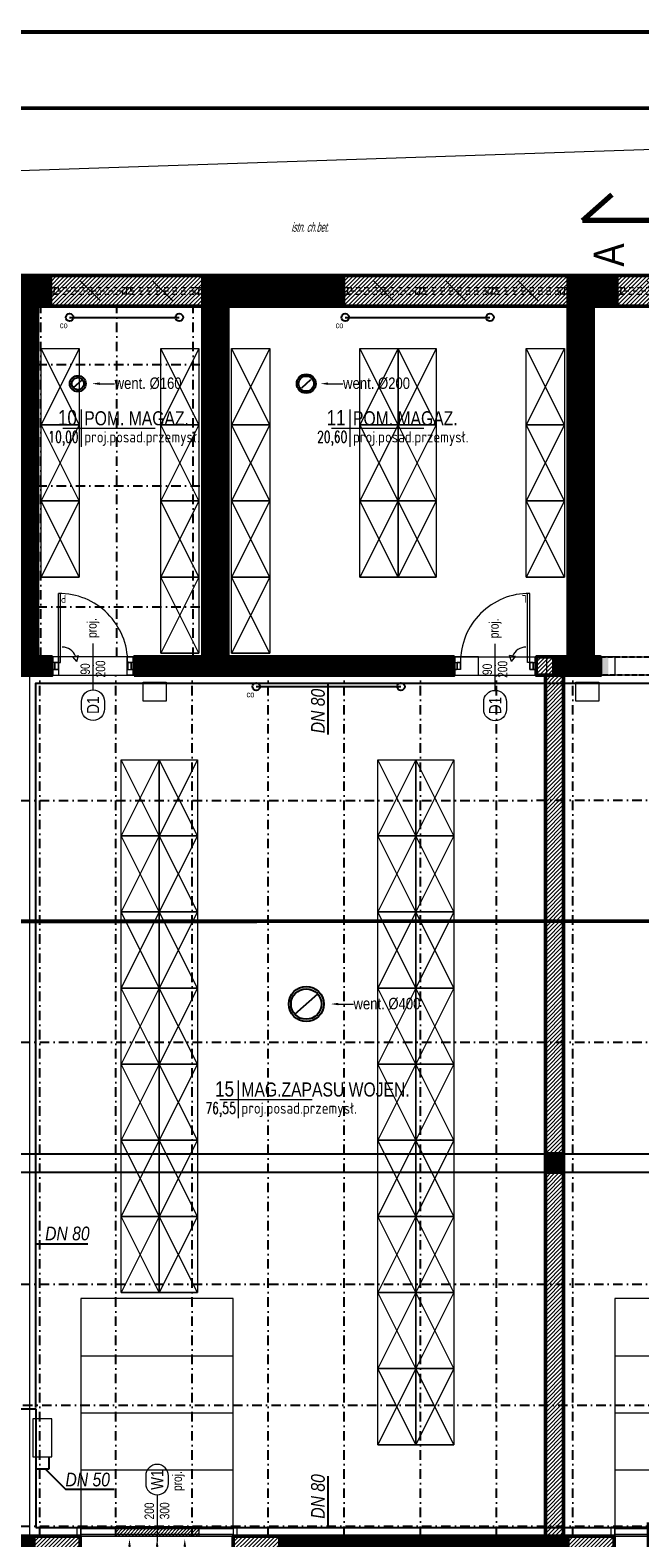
# Model space of a CAD drawing. Header units: centimetres. Extents: x -2715 to 104803, y -1446 to 32152.
# Tile 19 of 31: x 87423 to 88224, y -451 to 1529. Entities that reach past the tile are written whole.
import ezdxf
from ezdxf import colors
from ezdxf.entities.mleader import LeaderData, LeaderLine
from ezdxf.enums import TextEntityAlignment as Align
from ezdxf.lldxf.tags import DXFTag
from ezdxf.math import Vec2, Vec3

# ---------------------------------------------------------------- set-up
doc = ezdxf.new("R2010")
doc.units = ezdxf.units.CM
doc.header["$MEASUREMENT"] = 0
for name, pattern in [('ACAD_ISO04W100', [30, 24, -3, 0, -3]), ('DASHDOT2', [0.5, 0.25, -0.125, 0, -0.125]), ('HIDDEN', [9.525, 6.35, -3.175]), ('HIDDENX2', [19.05, 12.7, -6.35]), ('Przerywana', [0.222222, 0.111111, -0.111111])]:
    doc.linetypes.add(name, pattern=pattern)
for name, color, linetype, lineweight in [('0_TXT', 252, 'Continuous', 15), ('0_TXT niewidoczne', 252, 'Continuous', 15), ('1_ doors proj.', 252, 'Continuous', 15), ('1_ hatch', 252, 'Continuous', 9), ('1_ hatch proj.', 252, 'Continuous', 9), ('1_ projection', 252, 'HIDDENX2', 5), ('1_ przerywana  S_CONSTRUCTION', 252, 'DASHDOT2', 25), ('1_ view 1', 252, 'Continuous', 15), ('1_ view 3', 252, 'Continuous', 9), ('1_ wall STRUCT', 252, 'Continuous', 50), ('1_ wall STRUCT proj.', 252, 'Continuous', 50), ('1_ wall STRUCT-DIV rozbiorka', 252, 'Continuous', 9), ('2_ doors description proj.', 252, 'Continuous', 15), ('2_ equipment proj._skrzynie', 252, 'Continuous', 9), ('3_ PPOŻ  opisy', 252, 'Continuous', 18), ('przekroj projektowany', 252, 'ACAD_ISO04W100', 70)]:
    doc.layers.add(name, color=color, linetype=linetype, lineweight=lineweight)
doc.layers.add('1_ area', color=252, linetype='Continuous', lineweight=9, plot=False)
for name, color, linetype in [('4_INST._co', 252, 'Continuous'), ('DIM', 252, 'Continuous'), ('IS_Zimna_woda', 160, 'SOLID')]:
    doc.layers.add(name, color=color, linetype=linetype)
doc.layers.add('IS_Opisy_działek_Wodociag', color=7, linetype='SOLID', true_color=0x000000)
doc.styles.add('ARIAL', font='arial.ttf', dxfattribs={"width": 0.8})
doc.styles.add('BIKTS', font='bikromsw.shx', dxfattribs={"width": 0.85})
doc.styles.add('H_POM', font='ARIALN.TTF', dxfattribs={"width": 0.7, "height": 18})
doc.styles.add('opis100', font='ARIALN.TTF', dxfattribs={"height": 18})
doc.styles.get("Standard").update_dxf_attribs({"font": 'ARIALN.TTF'})
doc.styles.add('TXT_D', font='arial.ttf')
doc.styles.add('TXT_M', font='romans.shx', dxfattribs={"width": 0.75, "oblique": 15})
doc.styles.add('TXT_S', font='romand.shx')
tags = doc.linetypes.add('Dash', pattern=[15, 10, -5]).pattern_tags.tags
tags[6:7] = [DXFTag(74, 4), DXFTag(75, 0), DXFTag(340, '0'), DXFTag(46, 0.0), DXFTag(50, 0.0), DXFTag(44, 0.0), DXFTag(45, 0.0)]
tags[4:5] = [DXFTag(74, 4), DXFTag(75, 0), DXFTag(340, '0'), DXFTag(46, 0.0), DXFTag(50, 0.0), DXFTag(44, 0.0), DXFTag(45, 0.0)]
doc.linetypes.add('Rozbiö˘ka', pattern='A,7,[121,msgB.shx,S=1,R=0,X=0.5,Y=-1.826635],7', length=14)
tags = doc.linetypes.add('SOLID', pattern=[10, 10, 0]).pattern_tags.tags
tags[6:7] = [DXFTag(74, 4), DXFTag(75, 0), DXFTag(340, '0'), DXFTag(46, 0.0), DXFTag(50, 0.0), DXFTag(44, 0.0), DXFTag(45, 0.0)]
tags[4:5] = [DXFTag(74, 4), DXFTag(75, 0), DXFTag(340, '0'), DXFTag(46, 0.0), DXFTag(50, 0.0), DXFTag(44, 0.0), DXFTag(45, 0.0)]
doc.linetypes.add('TRACKS', pattern='A,0.15,[130,IS_LineDef.shx,S=0.25,R=0,X=0,Y=0],0.15', length=0.3)

# ---------------------------------------------------------------- blocks, each defined once
blk = doc.blocks.new('vfdgfhbgfh')
at = {"linetype": 'TRACKS', "ltscale": 10}
blk.add_lwpolyline([(0, 0), (144.1, 0)], dxfattribs=at)
for centre in [(0, 0), (144.1, 0)]:
    blk.add_circle(centre, 5)
at = {"style": 'BIKTS', "width": 0.8}
blk.add_attdef('W', text='', height=8, rotation=0, dxfattribs=at).set_placement((-7.6, -6.1), align=Align.TOP_CENTER)
blk = doc.blocks.new('fdgdfhfbgfh')
at = {"linetype": 'TRACKS', "ltscale": 10}
blk.add_lwpolyline([(0, 0), (190, 0)], dxfattribs=at)
for centre in [(0, 0), (190, 0)]:
    blk.add_circle(centre, 5)
at = {"style": 'BIKTS', "width": 0.8}
blk.add_attdef('W', text='', height=8, rotation=0, dxfattribs=at).set_placement((-7.6, -6.1), align=Align.TOP_CENTER)
blk = doc.blocks.new('MET')
at = {"layer": '0_TXT niewidoczne'}
for p, q in [((0, -20), (0, 20)), ((-20, 0), (78.7, 0))]:
    blk.add_line(p, q, dxfattribs=at)
at = {"style": 'TXT_D', "width": 0.8, "flags": 4}
blk.add_attdef('NUMER', text='', height=15, dxfattribs=at).set_placement((-6.7, 3.8), align=Align.RIGHT)
blk.add_attdef('NAZWA', (4.1, 3.8), '', height=15, dxfattribs=at)
at = {"layer": '0_TXT niewidoczne', "style": 'TXT_M', "width": 0.8, "flags": 4}
blk.add_attdef('M2', text='', height=12, dxfattribs=at).set_placement((-6.1, -15.4), align=Align.RIGHT)
blk.add_attdef('POSADZKA', (4.1, -15.4), '', height=12, dxfattribs=at)
blk = doc.blocks.new('vcfnbvcnbvm')
at = {"linetype": 'Dash', "ltscale": 20}
for points in [[(-205, 6), (-5, 6), (-5, 306), (-205, 306), (-205, 6)], [(-205, 231), (-5, 231)], [(-205, 156), (-5, 156)], [(-205, 81), (-5, 81)]]:
    blk.add_lwpolyline(points, dxfattribs=at)
for points in [[(-210, 6), (-205, 6), (-205, -6), (-210, -6), (-210, 6)], [(-210, 6), (-205, 6), (-205, -6), (-210, -6), (-210, 6)], [(-205, 4), (-5, 4), (-5, -4), (-205, -4), (-205, 6)], [(0, 6), (-5, 6), (-5, -6), (0, -6), (0, 6)], [(0, 6), (-5, 6), (-5, -6), (0, -6), (0, 6)]]:
    blk.add_lwpolyline(points)
blk = doc.blocks.new('_OZN.DRZWI')
blk.add_line((0, 0), (61.1, 0))
blk.add_lwpolyline([(-15, 15, -1), (-15, -15), (-25, -15, -1), (-25, 15)], format="xyb", close=True)
at = {"style": 'BIKTS', "width": 0.8}
for p in [(-20, 0), (75.1, 0)]:
    blk.add_attdef('OZN', text='', height=8, rotation=0, dxfattribs=at).set_placement(p, align=Align.MIDDLE)
blk.add_attdef('WYSOK', text='', height=8, rotation=0, dxfattribs=at).set_placement((27.6, 12.7), align=Align.TOP_CENTER)
blk.add_attdef('SZEROK', text='', height=8, rotation=0, dxfattribs=at).set_placement((27.6, -12.4), align=Align.CENTER)
blk = doc.blocks.new('VFDGFDHGF')
for p, q in [((4, 4.5), (0.5, 4.5)), ((8.5, 4.5), (4, 4.5)), ((8.5, -4.5), (8.5, 4.5)), ((99.5, 4.5), (99.5, -4.5)), ((108, 4.5), (104.5, 4.5)), ((4, -4.5), (8.5, -4.5)), ((8.5, -4.5), (8.5, -95.5)), ((11.3, -4.5), (11.3, -95.4)), ((32.6, -5.8), (27.3, -12.4)), ((27.3, -12.4), (35, -13.9)), ((99.5, -4.5), (104, -4.5))]:
    blk.add_line(p, q)
for points in [[(0, -4.5), (0, 4.5), (4, 4.5), (4, -4.5)], [(4, -4.5), (4, 4.5), (8.5, 4.5), (8.5, -4.5)], [(99.5, -4.5), (99.5, 4.5), (104, 4.5), (104, -4.5)], [(104, -4.5), (104, 4.5), (108, 4.5), (108, -4.5)]]:
    blk.add_lwpolyline(points, close=True)
for points in [[(8.5, -4.5), (11.3, -4.5)], [(32.6, -5.8), (35, -13.9)], [(54, -1.4), (54, -0.4)]]:
    blk.add_lwpolyline(points)
for centre, radius, start, end in [((9.1, -5.1), 90.4, 269.6651, 0.3349), ((13.5, -5.8), 19.1, 270, 337.4994)]:
    blk.add_arc(centre, radius, start, end)
at = {"insert": (18.4, -83.2), "char_height": 10, "width": 6.203, "attachment_point": 3, "style": 'H_POM'}
blk.add_mtext('L', dxfattribs=at)
blk = doc.blocks.new('bgfhgfjhgj')
at = {"layer": '1_ wall STRUCT-DIV rozbiorka'}
for points in [[(-17.7, -17.7), (17.7, 17.7)], [(-17.7, 17.7), (17.7, -17.7)]]:
    blk.add_lwpolyline(points, dxfattribs=at)
blk = doc.blocks.new('gfdgfhgfh')
at = {"layer": '1_ wall STRUCT-DIV rozbiorka', "linetype": 'Przerywana', "ltscale": 50}
for points in [[(-100, 4.5), (-95, 4.5), (-95, -4.5), (-100, -4.5), (-100, 4.5)], [(-95, 4.5), (-5, 4.5)], [(-95, 4.5), (-90, 4.5), (-90, -4.5), (-95, -4.5), (-95, 4.5)], [(-5, 4.5), (0, 4.5), (0, -4.5), (-5, -4.5), (-5, 4.5)], [(0, 4.5), (5, 4.5), (5, -4.5), (0, -4.5), (0, 4.5)], [(5, 4.5), (95, 4.5)], [(5, 0), (90, 0)], [(90, 4.5), (95, 4.5), (95, -4.5), (90, -4.5), (90, 4.5)], [(95, 4.5), (100, 4.5), (100, -4.5), (95, -4.5), (95, 4.5)], [(-95, -4.5), (-5, -4.5)], [(-90, 0), (-5, 0)], [(5, -4.5), (95, -4.5)]]:
    blk.add_lwpolyline(points, dxfattribs=at)
at = {"layer": '1_ wall STRUCT-DIV rozbiorka', "color": 6, "xscale": 0.75, "yscale": 0.75, "zscale": 0.75}
for p in [(-47.5, 0), (47.5, 0)]:
    blk.add_blockref('bgfhgfjhgj', p, dxfattribs=at)
blk = doc.blocks.new('hgfjhgjhgkjhkljhl')
at = {"layer": '1_ wall STRUCT-DIV rozbiorka', "linetype": 'Przerywana', "ltscale": 50}
for points in [[(-295, 9), (-290, 9), (-290, 0), (-295, 0), (-295, 9)], [(-290, 9), (-105, 9)], [(-290, 9), (-285, 9), (-285, 0), (-290, 0), (-290, 9)], [(-285, 4.5), (-200, 4.5)], [(-200, 9), (-195, 9), (-195, 0), (-200, 0), (-200, 9)], [(-195, 9), (-190, 9), (-190, 0), (-195, 0), (-195, 9)], [(-190, 4.5), (-105, 4.5)], [(-105, 9), (-100, 9), (-100, 0), (-105, 0), (-105, 9)], [(-100, 9), (-95, 9), (-95, 0), (-100, 0), (-100, 9)], [(-95, 9), (-5, 9)], [(-95, 4.5), (-10, 4.5)], [(-10, 9), (-5, 9), (-5, 0), (-10, 0), (-10, 9)], [(-5, 9), (0, 9), (0, 0), (-5, 0), (-5, 9)], [(-290, 0), (-105, 0)], [(-95, 0), (-5, 0)]]:
    blk.add_lwpolyline(points, dxfattribs=at)
at = {"layer": '1_ wall STRUCT-DIV rozbiorka', "color": 6, "xscale": 0.75, "yscale": 0.75, "zscale": 0.75}
for p in [(-242.5, 4.5), (-147.5, 4.5), (-52.5, 4.5)]:
    blk.add_blockref('bgfhgfjhgj', p, dxfattribs=at)
blk = doc.blocks.new('vgfdbn vnbvmnvb')
for p, q in [((-104, 0), (-100.5, 0)), ((-95.5, 0), (-95.5, -9.1)), ((-4.5, -9.1), (-4.5, 0)), ((-4.5, 0), (0, 0)), ((0, 0), (3.5, 0)), ((-95.5, -9.1), (-100, -9.1)), ((-23.3, -16.9), (-31, -18.5)), ((-28.6, -10.4), (-23.3, -16.9)), ((-7.3, -9.1), (-7.3, -100)), ((0, -9.1), (-4.5, -9.1)), ((-4.5, -9.1), (-4.5, -100))]:
    blk.add_line(p, q)
for points in [[(-100, -9.1), (-100, 0), (-104, 0), (-104, -9.1)], [(-95.5, -9.1), (-95.5, 0), (-100, 0), (-100, -9.1)], [(0, -9.1), (0, 0), (-4.5, 0), (-4.5, -9.1)], [(4, -9.1), (4, 0), (0, 0), (0, -9.1)]]:
    blk.add_lwpolyline(points, close=True)
for points in [[(-50, -5.9), (-50, -4.9)], [(-28.6, -10.4), (-31, -18.5)], [(-4.5, -9.1), (-7.3, -9.1)]]:
    blk.add_lwpolyline(points)
for centre, radius, start, end in [((-5.1, -9.6), 90.4, 179.6651, 270.3349), ((-9.5, -10.4), 19.1, 202.5006, 270)]:
    blk.add_arc(centre, radius, start, end)
at = {"insert": (-14.4, -87.7), "char_height": 10, "width": 6.203, "attachment_point": 1, "style": 'H_POM'}
blk.add_mtext('P', dxfattribs=at)
blk = doc.blocks.new('fdgfhgfhfh')
at = {"layer": 'DIM'}
blk.add_circle((0, 0), 5, dxfattribs=at)
blk.add_circle((0, 0), 5, dxfattribs=at)
at = {"layer": 'przekroj projektowany', "ltscale": 5}
blk.add_line((0, 255.7), (0, -34), dxfattribs=at)
blk.add_lwpolyline([(32.2, 0), (-87.8, 0), (-49.4, -34.3)], dxfattribs=at)
at = {"layer": 'przekroj projektowany', "color": 7, "ltscale": 5, "insert": (-73.2, 29.9), "char_height": 40, "width": 94.44, "attachment_point": 1, "rotation": 90, "style": 'opis100'}
blk.add_mtext('A', dxfattribs=at)
blk = doc.blocks.new('cxvcbvc')
at = {"layer": 'przekroj projektowany', "ltscale": 5, "extrusion": (0, 0, -1)}
blk.add_lwpolyline([(-885.7, -32.2), (-885.7, 87.8), (-920, 49.4)], dxfattribs=at)
at = {"layer": '1_ area', "rotation": 270}
blk.add_blockref('fdgfhgfhfh', (-1080.5, 0), dxfattribs=at)
at = {"layer": 'przekroj projektowany', "color": 7, "ltscale": 5, "insert": (855.8, 73.2), "char_height": 40, "width": 94.44, "attachment_point": 3, "style": 'opis100'}
blk.add_mtext('A', dxfattribs=at)
blk = doc.blocks.new('RDFEWFGRDGBFH')
at = {"layer": '0_TXT', "color": 150, "linetype": 'ByBlock', "lineweight": -2}
blk.add_line((0, -10), (0, -19.6), dxfattribs=at)
blk.add_open_spline([(0, -19.6), (-1.2, -20.8), (-4.4, -23.7), (4.7, -26.4), (0.8, -31.3), (-0.9, -32.6), (-1.1, -32.7)], degree=3, knots=[0, 0, 0, 0, 4.027858, 10.239386, 15.868897, 16.708323, 16.708323, 16.708323, 16.708323], dxfattribs=at)
at = {"layer": '0_TXT', "color": 150}
blk.add_solid([(-1.7, -10), (0, 0), (1.7, -10)], dxfattribs=at)
blk = doc.blocks.new('NAWIEW')
at = {"layer": '1_ hatch proj.', "linetype": 'Dash', "ltscale": 5}
h = blk.add_hatch(dxfattribs=at)
h.set_pattern_fill('ANSI31', color=256, scale=25)
h.set_pattern_definition([(45, (-87022.5463, 436.0692), (-2.20970869, 2.20970869), [])])
h.paths.add_polyline_path([(-55.3, -13), (55.3, -13), (55.3, -1), (-55.3, -1)])
blk.add_lwpolyline([(-55.3, -13), (55.3, -13), (55.3, -1), (-55.3, -1)], close=True, dxfattribs=at)
at = {"layer": '0_TXT'}
for p in [(-36.3, -16.9), (0, -16.9)]:
    blk.add_blockref('RDFEWFGRDGBFH', p, dxfattribs=at)
at = {"layer": '0_TXT', "xscale": -1}
blk.add_blockref('RDFEWFGRDGBFH', (36.3, -16.9), dxfattribs=at)
blk = doc.blocks.new('vcvcbv')
blk.add_lwpolyline([(-100, 50), (0, 50), (0, 0), (-100, 0), (-100, 50)])
at = {"linetype": 'Dash', "ltscale": 10}
blk.add_lwpolyline([(-100, 0), (0, 50), (0, 0), (-100, 50), (-100, 0)], dxfattribs=at)
blk = doc.blocks.new('sdadsfsdfd')
at = {"layer": '2_ equipment proj._skrzynie', "rotation": 90}
for p in [(259, 640), (416, 640), (509, 640), (677.5, 640), (727.5, 640), (896, 640), (259, 540), (416, 540), (509, 540), (677.5, 540), (727.5, 540), (896, 540), (259, 440), (416, 440), (509, 440), (677.5, 440), (727.5, 440), (896, 440), (416, 340), (509, 340), (364, 100), (414, 100), (701, 100), (751, 100), (364, 0), (414, 0), (701, 0), (751, 0), (364, -100), (414, -100), (701, -100), (751, -100), (364, -200), (414, -200), (701, -200), (751, -200), (364, -300), (414, -300), (701, -300), (751, -300), (364, -400), (414, -400), (701, -400), (751, -400), (364, -500), (414, -500), (701, -500), (751, -500), (701, -600), (751, -600), (701, -700), (751, -700)]:
    blk.add_blockref('vcvcbv', p, dxfattribs=at)
blk = doc.blocks.new('hgfhgjgjj')
at = {"layer": '1_ przerywana  S_CONSTRUCTION', "color": 150, "linetype": 'Dash', "ltscale": 20}
blk.add_lwpolyline([(-15, -13.2), (15, 13.2)], dxfattribs=at)
for radius in [23, 20]:
    blk.add_circle((0, 0), radius, dxfattribs=at)
at = {"layer": '0_TXT', "color": 150}
ml = blk.add_multileader_mtext('Standard', dxfattribs=at)
ml.set_content('{\\fArial Narrow|b0|i0|c238|p34;\\H83.333333x;went. %%C400} ')
ml.set_leader_properties()
ml.build(insert=Vec2(0, 0))
ml.multileader.update_dxf_attribs({"dogleg_length": 0.36, "arrow_head_size": 10})
ctx = ml.context
ctx.base_point, ctx.char_height, ctx.arrow_head_size, ctx.landing_gap_size, ctx.plane_origin = Vec3(61.9, 0), 0.18, 10, 0.09, Vec3(32.3, 0)
notes = []
notes.append((ctx, [(0, (1, 1, 0), (61.5, 0), (1, 0), 0.36, [(0, [(32.3, 0)], 0, [])])]))
ctx.mtext.insert, ctx.mtext.flow_direction = Vec3(62, 8.1), 5
for ctx, leaders in notes:
    for number, flags, end, landing, length, lines in leaders:
        leader = LeaderData()
        leader.index, (leader.has_last_leader_line, leader.has_dogleg_vector, leader.attachment_direction) = number, flags
        leader.last_leader_point, leader.dogleg_vector, leader.dogleg_length = Vec3(end), Vec3(landing), length
        for number, points, colour, breaks in lines:
            line = LeaderLine()
            line.index, line.vertices, line.color, line.breaks = number, Vec3.list(points), colors.encode_raw_color(colour), breaks
            leader.lines.append(line)
        ctx.leaders.append(leader)
blk = doc.blocks.new('gfdhgfhgfhjgjh')
at = {"layer": '1_ przerywana  S_CONSTRUCTION', "color": 150, "linetype": 'Dash', "ltscale": 20}
blk.add_lwpolyline([(-6, -5.3), (6, 5.3)], dxfattribs=at)
at = {"layer": '1_ przerywana  S_CONSTRUCTION', "color": 150, "linetype": 'Dash', "ltscale": 10}
for radius in [12.5, 10]:
    blk.add_circle((0, 0), radius, dxfattribs=at)
at = {"layer": '0_TXT', "color": 150}
ml = blk.add_multileader_mtext('Standard', dxfattribs=at)
ml.set_content('{\\fArial Narrow|b0|i0|c238|p34;\\H83.333333x;went. %%C200}', color=150)
ml.set_leader_properties()
ml.build(insert=Vec2(0, 0))
ml.multileader.update_dxf_attribs({"dogleg_length": 0.36, "arrow_head_size": 10})
ctx = ml.context
ctx.base_point, ctx.char_height, ctx.arrow_head_size, ctx.landing_gap_size, ctx.plane_origin = Vec3(48.3, 0), 0.18, 10, 0.09, Vec3(18.7, 0)
notes = []
notes.append((ctx, [(0, (1, 1, 0), (47.9, 0), (1, 0), 0.36, [(0, [(18.7, 0)], 0, [])])]))
ctx.mtext.insert, ctx.mtext.flow_direction = Vec3(48.4, 8.1), 5
for ctx, leaders in notes:
    for number, flags, end, landing, length, lines in leaders:
        leader = LeaderData()
        leader.index, (leader.has_last_leader_line, leader.has_dogleg_vector, leader.attachment_direction) = number, flags
        leader.last_leader_point, leader.dogleg_vector, leader.dogleg_length = Vec3(end), Vec3(landing), length
        for number, points, colour, breaks in lines:
            line = LeaderLine()
            line.index, line.vertices, line.color, line.breaks = number, Vec3.list(points), colors.encode_raw_color(colour), breaks
            leader.lines.append(line)
        ctx.leaders.append(leader)
blk = doc.blocks.new('frgfdhgfhgf')
at = {"layer": '1_ przerywana  S_CONSTRUCTION', "color": 150, "linetype": 'Dash', "ltscale": 20}
blk.add_lwpolyline([(-6, -5.3), (6, 5.3)], dxfattribs=at)
at = {"layer": '1_ przerywana  S_CONSTRUCTION', "color": 150, "linetype": 'Dash', "ltscale": 10}
for radius in [10.5, 8]:
    blk.add_circle((0, 0), radius, dxfattribs=at)
at = {"layer": '0_TXT', "color": 150}
ml = blk.add_multileader_mtext('Standard', dxfattribs=at)
ml.set_content('{\\fArial Narrow|b0|i0|c238|p34;\\H83.333333x;went. %%C160}', color=150)
ml.set_leader_properties()
ml.build(insert=Vec2(0, 0))
ml.multileader.update_dxf_attribs({"dogleg_length": 0.36, "arrow_head_size": 10})
ctx = ml.context
ctx.base_point, ctx.char_height, ctx.arrow_head_size, ctx.landing_gap_size, ctx.plane_origin = Vec3(48.3, 0), 0.18, 10, 0.09, Vec3(18.7, 0)
notes = []
notes.append((ctx, [(0, (1, 1, 0), (47.9, 0), (1, 0), 0.36, [(0, [(18.7, 0)], 0, [])])]))
ctx.mtext.insert, ctx.mtext.flow_direction = Vec3(48.4, 8.1), 5
for ctx, leaders in notes:
    for number, flags, end, landing, length, lines in leaders:
        leader = LeaderData()
        leader.index, (leader.has_last_leader_line, leader.has_dogleg_vector, leader.attachment_direction) = number, flags
        leader.last_leader_point, leader.dogleg_vector, leader.dogleg_length = Vec3(end), Vec3(landing), length
        for number, points, colour, breaks in lines:
            line = LeaderLine()
            line.index, line.vertices, line.color, line.breaks = number, Vec3.list(points), colors.encode_raw_color(colour), breaks
            leader.lines.append(line)
        ctx.leaders.append(leader)

msp = doc.modelspace()

# ---------------------------------------------------------------- hatches: boundary and pattern name
h = msp.add_hatch(color=256)
h.dxf.hatch_style = 1
edge = h.paths.add_edge_path()
edge.add_line((88110.55, 681.93), (88110.55, 705.93))
edge.add_line((88110.55, 705.93), (88129.55, 705.93))
edge.add_line((88129.55, 705.93), (88129.55, 1206.93))
edge.add_line((88129.55, 1206.93), (88193.55, 1206.93))
edge.add_line((88193.55, 1206.93), (88193.55, 1166.93))
edge.add_line((88193.55, 1166.93), (88162.55, 1166.93))
edge.add_line((88162.55, 1166.93), (88162.55, 705.93))
edge.add_line((88162.55, 705.93), (88182.05, 705.93))
edge.add_line((88182.05, 705.93), (88182.05, 681.93))
edge.add_line((88182.05, 681.93), (88101.55, 681.93))
at = {"layer": '1_ hatch'}
h = msp.add_hatch(dxfattribs=at)
h.set_pattern_fill('ANSI31', color=256, scale=10)
h.paths.add_polyline_path([(87384.55, 681.93), (87384.55, 705.93), (87399.55, 705.93), (87399.55, 1166.93), (87293.55, 1166.93), (87293.55, 1206.93), (87449.55, 1206.93), (87449.55, 1166.93), (87432.55, 1166.93), (87432.55, 705.93), (87451.55, 705.93), (87451.55, 681.93)])
h = msp.add_hatch(dxfattribs=at)
h.set_pattern_fill('ANSI31', color=256, scale=10)
h.paths.add_polyline_path([(87559.55, 681.93), (87559.55, 705.93), (87649.55, 705.93), (87649.55, 1206.93), (87834.55, 1206.93), (87834.55, 1166.93), (87682.55, 1166.93), (87682.55, 705.93), (87979.55, 705.93), (87979.55, 681.93)])
h = msp.add_hatch(dxfattribs=at)
h.set_pattern_fill('ANSI31', color=256, scale=10)
h.paths.add_polyline_path([(88129.55, 705.93), (88110.55, 705.93), (88110.55, 681.93), (88172.05, 681.93), (88172.05, 705.93), (88162.55, 705.93), (88162.55, 1166.93), (88193.55, 1166.93), (88193.55, 1206.93), (88129.55, 1206.93), (88129.55, 1191.43), (88129.55, 1182.43)])
h = msp.add_hatch(dxfattribs=at)
h.set_pattern_fill('ANSI31', color=256, scale=10)
h.paths.add_polyline_path([(88099.55, 28.93), (88099.55, 52.93), (88123.55, 52.93), (88123.55, 28.93)])
h = msp.add_hatch(dxfattribs=at)
h.set_pattern_fill('ANSI31', color=256, scale=10)
h.paths.add_polyline_path([(87122.55, -489.07), (87122.55, -449.07), (87427.71, -449.07), (87427.71, -489.07)])
h = msp.add_hatch(dxfattribs=at)
h.set_pattern_fill('ANSI31', color=256, scale=10)
h.paths.add_polyline_path([(87750.71, -489.07), (87750.71, -449.07), (88128.88, -449.07), (88128.88, -489.07)])
at = {"layer": '1_ hatch proj.'}
h = msp.add_hatch(dxfattribs=at)
h.set_pattern_fill('ANSI31', color=256, scale=30)
h.set_pattern_definition([(45, (465, -2e-12), (-2.65165043, 2.65165043), [])])
h.paths.add_polyline_path([(87449.55, 1166.93), (87449.55, 1206.93), (87649.55, 1206.93), (87649.55, 1166.93)])
h = msp.add_hatch(dxfattribs=at)
h.set_pattern_fill('ANSI31', color=256, scale=30)
h.set_pattern_definition([(45, (945, -2e-12), (-2.65165043, 2.65165043), [])])
h.paths.add_polyline_path([(87834.55, 1166.93), (87834.55, 1206.93), (88129.55, 1206.93), (88129.55, 1166.93)])
h = msp.add_hatch(dxfattribs=at)
h.set_pattern_fill('ANSI31', color=256, scale=30)
h.set_pattern_definition([(45, (1304, -2e-12), (-2.65165043, 2.65165043), [])])
h.paths.add_polyline_path([(88193.55, 1166.93), (88193.55, 1206.93), (88488.55, 1206.93), (88488.55, 1166.93)])
h = msp.add_hatch(dxfattribs=at)
h.set_pattern_fill('ANSI31', color=256, scale=30)
h.set_pattern_definition([(45, (547, 567.454), (-2.65165043, 2.65165043), [])])
h.paths.add_polyline_path([(88110.55, 681.93), (88099.55, 681.93), (88087.55, 681.93), (88087.55, 705.93), (88110.55, 705.93)])
h = msp.add_hatch(dxfattribs=at)
h.set_pattern_fill('ANSI31', color=256, scale=30)
h.set_pattern_definition([(45, (547, -2e-12), (-2.65165043, 2.65165043), [])])
h.paths.add_polyline_path([(88099.55, 52.93), (88099.55, 681.93), (88123.55, 681.93), (88123.55, 52.93)])
h = msp.add_hatch(dxfattribs=at)
h.set_pattern_fill('ANSI31', color=256, scale=30)
h.set_pattern_definition([(45, (547, -653), (-2.65165043, 2.65165043), [])])
h.paths.add_polyline_path([(88099.55, -449.07), (88099.55, 28.93), (88123.55, 28.93), (88123.55, -449.07)])
h = msp.add_hatch(dxfattribs=at)
h.set_pattern_fill('ANSI31', color=256, scale=30)
h.set_pattern_definition([(45, (433.1667, -2e-12), (-2.65165043, 2.65165043), [])])
h.paths.add_polyline_path([(87488.71, -489.07), (87427.71, -489.07), (87427.71, -449.07), (87488.71, -449.07)])
h = msp.add_hatch(dxfattribs=at)
h.set_pattern_fill('ANSI31', color=256, scale=30)
h.set_pattern_definition([(45, (695.1667, 0), (-2.65165043, 2.65165043), [])])
h.paths.add_polyline_path([(87750.71, -489.07), (87689.71, -489.07), (87689.71, -449.07), (87750.71, -449.07)])
h = msp.add_hatch(dxfattribs=at)
h.set_pattern_fill('ANSI31', color=256, scale=30)
h.set_pattern_definition([(45, (1134.3333, -2e-12), (-2.65165043, 2.65165043), [])])
h.paths.add_polyline_path([(88189.88, -489.07), (88128.88, -489.07), (88128.88, -449.07), (88189.88, -449.07)])

# ---------------------------------------------------------------- linework, layer by layer
at = {"lineweight": 50, "const_width": 5}
msp.add_lwpolyline([(85600.17, -1443.15), (85600.17, 1526.85), (89800.17, 1526.85), (89800.17, -1443.15), (85600.17, -1443.15)], dxfattribs=at)
at = {"lineweight": 50}
msp.add_lwpolyline([(85700.17, -1343.15, 5, 5, 0), (85700.17, 1426.85, 5, 5, 0), (89700.17, 1426.85, 5, 5, 0), (89700.17, -1343.15, 5, 5, 0)], format="xyseb", close=True, dxfattribs=at)
at = {"layer": '1_ area'}
for points in [[(89183.91, -489.07), (86215.55, -489.07), (86215.55, 1206.93), (89183.91, 1206.93)], [(89158.55, -449.07), (86255.55, -449.07), (86255.55, 1166.93), (89158.55, 1166.93)], [(86685.55, -449.07), (89158.55, -449.07), (89158.55, 1166.93), (86685.55, 1166.93)], [(87649.55, 705.93), (87432.55, 705.93), (87432.55, 1166.93), (87649.55, 1166.93)], [(87682.55, 705.93), (88129.55, 705.93), (88129.55, 1166.93), (87682.55, 1166.93)], [(88162.55, 705.93), (89183.55, 705.93), (89183.55, 1166.93), (88162.55, 1166.93)]]:
    msp.add_lwpolyline(points, close=True, dxfattribs=at)
for points in [[(87422.55, -449.07), (87422.55, 681.93), (88099.55, 681.93), (88099.55, -449.07), (87422.55, -449.07)], [(88123.55, 681.93), (88123.55, -449.07), (88797.55, -449.07), (88797.55, -54.07), (89158.55, -54.07), (89158.55, 681.93), (88123.55, 681.93)]]:
    msp.add_lwpolyline(points, dxfattribs=at)
at = {"layer": '1_ hatch'}
msp.add_lwpolyline([(89230.29, 1406.47), (89230.29, 1206.93), (89183.55, 1206.93), (89183.55, 1236.93), (89158.55, 1236.93), (89158.55, 1206.93), (86215.55, 1206.93), (86224.83, 1305.31), (89230.29, 1406.47)], dxfattribs=at)
at = {"layer": '1_ projection'}
for points in [[(87427.71, -449.07), (87750.71, -449.07)], [(88128.88, -449.07), (88451.88, -449.07)]]:
    msp.add_lwpolyline(points, dxfattribs=at)
at = {"layer": '1_ przerywana  S_CONSTRUCTION', "ltscale": 50}
for points in [[(87436.96, 705.93), (87436.96, 1166.93)], [(87536.96, 705.93), (87536.96, 1166.93)], [(87636.96, 705.93), (87636.96, 1166.93)], [(87432.55, 1089.93), (87649.55, 1089.93)], [(87432.55, 930.93), (87649.55, 930.93)], [(87432.55, 771.93), (87649.55, 771.93)], [(87435.55, -449.07), (87435.55, 681.93)], [(87535.55, -449.07), (87535.55, 681.93)], [(87635.55, -449.07), (87635.55, 681.93)], [(87735.55, -449.07), (87735.55, 681.93)], [(87835.55, -449.07), (87835.55, 681.93)], [(87935.55, -449.07), (87935.55, 681.93)], [(88035.55, -449.07), (88035.55, 681.93)], [(88135.55, -449.07), (88135.55, 681.93)], [(86682.49, 517.05), (89183.49, 517.93)], [(86682.55, 199.93), (89183.55, 199.93)], [(86682.55, -118.07), (89183.55, -118.07)], [(86685.55, -277.07), (89183.55, -277.07)], [(86682.55, -436.07), (89183.55, -436.07)]]:
    msp.add_lwpolyline(points, dxfattribs=at)
at = {"layer": '1_ przerywana  S_CONSTRUCTION', "linetype": 'HIDDEN'}
msp.add_lwpolyline([(88172.05, 681.93), (88172.05, 705.93), (88372.05, 705.93), (88372.05, 681.93), (88172.05, 681.93)], dxfattribs=at)
at = {"layer": '1_ przerywana  S_CONSTRUCTION', "color": 18, "ltscale": 100, "const_width": 5}
msp.add_lwpolyline([(86215.55, 358.41), (89183.55, 358.93)], dxfattribs=at)
at = {"layer": '1_ przerywana  S_CONSTRUCTION', "linetype": 'Dash', "ltscale": 30}
for points in [[(86835.55, 52.93), (89158.55, 52.93)], [(86685.55, 28.93), (89158.55, 28.93)]]:
    msp.add_lwpolyline(points, dxfattribs=at)
at = {"layer": '1_ view 3'}
msp.add_lwpolyline([(86215.55, 1206.93), (86224.83, 1305.31), (89230.29, 1406.47)], dxfattribs=at)
at = {"layer": '1_ wall STRUCT'}
for points in [[(87384.55, 681.93), (87384.55, 705.93), (87399.55, 705.93), (87399.55, 1166.93), (87293.55, 1166.93), (87293.55, 1206.93), (87449.55, 1206.93), (87449.55, 1166.93), (87432.55, 1166.93), (87432.55, 705.93), (87451.55, 705.93), (87451.55, 681.93), (87384.55, 681.93)], [(87559.55, 681.93), (87559.55, 705.93), (87649.55, 705.93), (87649.55, 1206.93), (87834.55, 1206.93), (87834.55, 1166.93), (87682.55, 1166.93), (87682.55, 705.93), (87979.55, 705.93), (87979.55, 681.93), (87559.55, 681.93)], [(88110.55, 681.93), (88110.55, 705.93), (88129.55, 705.93), (88129.55, 1206.93), (88193.55, 1206.93), (88193.55, 1166.93), (88162.55, 1166.93), (88162.55, 705.93), (88172.05, 705.93), (88172.05, 681.93), (88101.55, 681.93)], [(88099.55, 28.93), (88099.55, 52.93), (88123.55, 52.93), (88123.55, 28.93), (88099.55, 28.93)], [(87122.55, -489.07), (87122.55, -449.07), (87427.71, -449.07), (87427.71, -489.07), (87122.55, -489.07)], [(87750.71, -489.28), (87750.71, -449.28), (88128.88, -449.07), (88128.88, -489.07), (87750.71, -489.28)]]:
    msp.add_lwpolyline(points, dxfattribs=at)
at = {"layer": '1_ wall STRUCT proj.'}
for points in [[(87449.55, 1166.93), (87449.55, 1206.93), (87649.55, 1206.93), (87649.55, 1166.93), (87449.55, 1166.93)], [(87834.55, 1166.93), (87834.55, 1206.93), (88129.55, 1206.93), (88129.55, 1166.93), (87834.55, 1166.93)], [(88193.55, 1166.93), (88193.55, 1206.93), (88488.55, 1206.93), (88488.55, 1166.93), (88193.55, 1166.93)], [(88110.55, 681.93), (88099.55, 681.93), (88087.55, 681.93), (88087.55, 705.93), (88110.55, 705.93), (88110.55, 681.93)], [(88099.55, 52.93), (88099.55, 681.93), (88123.55, 681.93), (88123.55, 52.93), (88099.55, 52.93)], [(88099.55, -449.07), (88099.55, 28.93), (88123.55, 28.93), (88123.55, -449.07), (88099.55, -449.07)], [(87488.71, -489.07), (87427.71, -489.07), (87427.71, -449.07), (87488.71, -449.07), (87488.71, -489.07)], [(87750.71, -489.07), (87689.71, -489.07), (87689.71, -449.07), (87750.71, -449.07), (87750.71, -489.07)], [(88189.88, -489.07), (88128.88, -489.07), (88128.88, -449.07), (88189.88, -449.07), (88189.88, -489.07)]]:
    msp.add_lwpolyline(points, dxfattribs=at)
at = {"layer": '1_ wall STRUCT-DIV rozbiorka', "linetype": 'Rozbiö˘ka'}
for points in [[(87451.55, 681.93), (87460.55, 681.93), (87460.55, 705.93), (87451.55, 705.93)], [(87559.55, 681.93), (87550.55, 681.93), (87550.55, 705.93), (87559.55, 705.93)], [(87979.55, 681.93), (88011.55, 681.93), (88011.55, 705.93), (87979.55, 705.93)], [(88110.55, 681.93), (88101.55, 681.93), (88101.55, 705.93), (88110.55, 705.93)], [(88172.05, 681.93), (88191.05, 681.93), (88191.05, 705.93), (88172.05, 705.93)]]:
    msp.add_lwpolyline(points, dxfattribs=at)
at = {"layer": '3_ PPOŻ  opisy', "linetype": 'Continuous', "lineweight": 20, "ltscale": 3}
for points in [[(87571.46, 672.87), (87601.46, 672.87), (87601.46, 647.87), (87571.46, 647.87), (87571.46, 672.87)], [(88139.77, 672.87), (88169.77, 672.87), (88169.77, 647.87), (88139.77, 647.87), (88139.77, 672.87)], [(87451.61, -345.02), (87451.61, -295.02), (87426.61, -295.02), (87426.61, -345.02), (87451.61, -345.02)]]:
    msp.add_lwpolyline(points, dxfattribs=at)
at = {"layer": 'IS_Opisy_działek_Wodociag'}
for points in [[(87814.42, 603.97), (87814.42, 671.6)], [(87430.64, -65.07), (87498.59, -65.07)], [(87443.1, -361.33), (87469.35, -387.58), (87533.3, -387.58)], [(87814.42, -437.88), (87814.42, -370.25)]]:
    msp.add_lwpolyline(points, dxfattribs=at)
at = {"layer": 'IS_Zimna_woda'}
for points in [[(87430.64, -280.15), (87430.64, 671.6), (89270.6, 671.6)], [(87373.55, -281.78), (87430.64, -281.78)], [(87430.64, -281.78), (87430.64, -361.33)], [(87447.55, -344.42), (87447.55, -361.33)], [(87430.64, -361.33), (87430.64, -437.88)], [(87447.55, -361.33), (87430.64, -361.33)], [(87430.64, -437.88), (88818.1, -437.88)]]:
    msp.add_lwpolyline(points, dxfattribs=at)

# ---------------------------------------------------------------- block references
at = {"layer": '0_TXT'}
for name, p in [('frgfdhgfhgf', (87485.55, 1064.93)), ('gfdhgfhgfhjgjh', (87785.55, 1064.93)), ('NAWIEW', (87589.71, -436.07))]:
    msp.add_blockref(name, p, dxfattribs=at)
ref = msp.add_blockref('MET', (87490.29, 1006.55), dxfattribs=dict(at, xscale=1.23, yscale=1.23, zscale=1.23, rotation=359.9999999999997))
ref.add_attrib('NUMER', '10', dxfattribs={"layer": '0', "height": 20, "style": 'TXT_D', "width": 0.8, "flags": 4}).set_placement((87484.32, 1010.24), align=Align.RIGHT)
ref.add_attrib('NAZWA', 'POM. MAGAZ.', (87493.98, 1010.24), dxfattribs={"layer": '0', "height": 18.45, "style": 'TXT_D', "width": 0.8, "flags": 4})
ref.add_attrib('M2', '10,00', dxfattribs={"layer": '0', "height": 14.76, "style": 'TXT_S', "width": 0.7, "flags": 4}).set_placement((87486.6, 987.66), align=Align.RIGHT)
ref.add_attrib('POSADZKA', 'proj.posad.przemysł.', (87493.98, 987.66), dxfattribs={"layer": '0', "color": 150, "height": 14.76, "style": 'TXT_S', "width": 0.8, "flags": 4})
ref = msp.add_blockref('MET', (87843.22, 1006.55), dxfattribs=dict(at, xscale=1.23, yscale=1.23, zscale=1.23, rotation=359.9999999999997))
ref.add_attrib('NUMER', '11', dxfattribs={"layer": '0', "height": 20, "style": 'TXT_D', "width": 0.8, "flags": 4}).set_placement((87837.26, 1010.24), align=Align.RIGHT)
ref.add_attrib('NAZWA', 'POM. MAGAZ.', (87846.91, 1010.24), dxfattribs={"layer": '0', "height": 18.45, "style": 'TXT_D', "width": 0.8, "flags": 4})
ref.add_attrib('M2', '20,60', dxfattribs={"layer": '0', "height": 14.76, "style": 'TXT_S', "width": 0.7, "flags": 4}).set_placement((87839.53, 987.66), align=Align.RIGHT)
ref.add_attrib('POSADZKA', 'proj.posad.przemysł.', (87846.91, 987.66), dxfattribs={"layer": '0', "color": 150, "height": 14.76, "style": 'TXT_S', "width": 0.8, "flags": 4})
ref = msp.add_blockref('MET', (87696.64, 124.73), dxfattribs=dict(at, xscale=1.23, yscale=1.23, zscale=1.23, rotation=359.9999999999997))
ref.add_attrib('NUMER', '15', dxfattribs={"layer": '0', "height": 20, "style": 'TXT_D', "width": 0.8, "flags": 4}).set_placement((87690.68, 128.42), align=Align.RIGHT)
ref.add_attrib('NAZWA', 'MAG.ZAPASU WOJEN.', (87700.33, 128.42), dxfattribs={"layer": '0', "height": 18.45, "style": 'TXT_D', "width": 0.8, "flags": 4})
ref.add_attrib('M2', '76,55', dxfattribs={"layer": '0', "height": 14.76, "style": 'TXT_S', "width": 0.7, "flags": 4}).set_placement((87692.95, 105.84), align=Align.RIGHT)
ref.add_attrib('POSADZKA', 'proj.posad.przemysł.', (87700.33, 105.84), dxfattribs={"layer": '0', "color": 150, "height": 14.76, "style": 'TXT_S', "width": 0.8, "flags": 4})
at = {"layer": '1_ area', "rotation": 90}
msp.add_blockref('cxvcbvc', (88236.05, 393.47), dxfattribs=at)
at = {"layer": '1_ doors proj.', "rotation": 180}
for name, p in [('vgfdbn vnbvmnvb', (87455.55, 689.38)), ('VFDGFDHGF', (88087.55, 693.93))]:
    msp.add_blockref(name, p, dxfattribs=at)
at = {"layer": '1_ doors proj.'}
for p in [(87694.71, -443.07), (88395.88, -443.07)]:
    msp.add_blockref('vcfnbvcnbvm', p, dxfattribs=at)
at = {"layer": '1_ view 1'}
msp.add_blockref('hgfhgjgjj', (87785.55, 249.93), dxfattribs=at)
at = {"layer": '1_ wall STRUCT-DIV rozbiorka', "color": 6}
for name, p in [('gfdgfhgfh', (87549.55, 1186.93)), ('hgfjhgjhgkjhkljhl', (88129.55, 1182.43)), ('hgfjhgjhgkjhkljhl', (88488.55, 1182.43))]:
    msp.add_blockref(name, p, dxfattribs=at)
at = {"layer": '2_ doors description proj.'}
ref = msp.add_blockref('_OZN.DRZWI', (87505.55, 662.53), dxfattribs=dict(at, rotation=90))
ref.add_attrib('OZN', 'proj.', dxfattribs={"layer": '0', "color": 7, "lineweight": 5, "height": 12.5, "rotation": 90, "style": 'BIKTS', "width": 0.8}).set_placement((87505.55, 743.94), align=Align.MIDDLE)
ref.add_attrib('WYSOK', '200', dxfattribs={"layer": '0', "color": 7, "lineweight": 5, "height": 12.5, "rotation": 90, "style": 'BIKTS', "width": 0.8}).set_placement((87509.09, 690.12), align=Align.TOP_CENTER)
ref.add_attrib('SZEROK', '90', dxfattribs={"layer": '0', "color": 7, "lineweight": 5, "height": 12.5, "rotation": 90, "style": 'BIKTS', "width": 0.8}).set_placement((87501.53, 690.12), align=Align.CENTER)
ref.add_attrib('OZN', 'D1', dxfattribs={"layer": '0', "color": 7, "lineweight": 5, "height": 16, "rotation": 90, "style": 'ARIAL', "width": 0.8}).set_placement((87505.55, 642.53), align=Align.MIDDLE)
ref = msp.add_blockref('_OZN.DRZWI', (88033.55, 662.03), dxfattribs=dict(at, rotation=90))
ref.add_attrib('OZN', 'proj.', dxfattribs={"layer": '0', "color": 7, "lineweight": 5, "height": 12.5, "rotation": 90, "style": 'BIKTS', "width": 0.8}).set_placement((88033.55, 743.44), align=Align.MIDDLE)
ref.add_attrib('WYSOK', '200', dxfattribs={"layer": '0', "color": 7, "lineweight": 5, "height": 12.5, "rotation": 90, "style": 'BIKTS', "width": 0.8}).set_placement((88037.09, 689.62), align=Align.TOP_CENTER)
ref.add_attrib('SZEROK', '90', dxfattribs={"layer": '0', "color": 7, "lineweight": 5, "height": 12.5, "rotation": 90, "style": 'BIKTS', "width": 0.8}).set_placement((88029.53, 689.62), align=Align.CENTER)
ref.add_attrib('OZN', 'D1', dxfattribs={"layer": '0', "color": 7, "lineweight": 5, "height": 16, "rotation": 90, "style": 'ARIAL', "width": 0.8}).set_placement((88033.55, 642.03), align=Align.MIDDLE)
ref = msp.add_blockref('_OZN.DRZWI', (87589.71, -394.9), dxfattribs=dict(at, xscale=-1, rotation=89.99999999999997))
ref.add_attrib('OZN', 'proj.', dxfattribs={"layer": '0', "color": 7, "lineweight": 5, "height": 12.5, "rotation": 90, "style": 'BIKTS', "width": 0.8}).set_placement((87617.54, -376.85), align=Align.MIDDLE)
ref.add_attrib('WYSOK', '300', dxfattribs={"layer": '0', "color": 7, "lineweight": 5, "height": 12.5, "rotation": 90, "style": 'BIKTS', "width": 0.8}).set_placement((87593.25, -415.86), align=Align.TOP_CENTER)
ref.add_attrib('SZEROK', '200', dxfattribs={"layer": '0', "color": 7, "lineweight": 5, "height": 12.5, "rotation": 90, "style": 'BIKTS', "width": 0.8}).set_placement((87585.7, -416.06), align=Align.CENTER)
ref.add_attrib('OZN', 'W1', dxfattribs={"layer": '0', "color": 7, "lineweight": 5, "height": 16, "rotation": 90, "style": 'ARIAL', "width": 0.8}).set_placement((87589.71, -374.9), align=Align.MIDDLE)
at = {"layer": '2_ equipment proj._skrzynie'}
msp.add_blockref('sdadsfsdfd', (87228.55, 470.93), dxfattribs=at)
at = {"layer": '4_INST._co'}
for name, p in [('vfdgfhbgfh', (87474.69, 1151.93)), ('fdgdfhfbgfh', (87836.76, 1151.93)), ('fdgdfhfbgfh', (87719.82, 666.93))]:
    msp.add_blockref(name, p, dxfattribs=at).add_auto_attribs({'W': 'co'})

# ---------------------------------------------------------------- texts
at = {"layer": '0_TXT', "lineweight": 9, "oblique": 15, "width": 0.7}
msp.add_text('istn. ch.bet.', height=12, dxfattribs=at).set_placement((87790.43, 1270.72), align=Align.MIDDLE)
at = {"layer": 'IS_Opisy_działek_Wodociag', "char_height": 18, "attachment_point": 7, "rotation": 90}
for insert in [(87810.12, 605.65), (87810.12, -426.2)]:
    msp.add_mtext('\\fArial Narrow|b0|i1;DN 80', dxfattribs=dict(at, insert=insert))
at = {"layer": 'IS_Opisy_działek_Wodociag', "char_height": 18, "attachment_point": 7}
for s, insert in [('\\fArial Narrow|b0|i1;DN 80', (87442.64, -60.75)), ('\\fArial Narrow|b0|i1;DN 50', (87469.35, -383.98))]:
    msp.add_mtext(s, dxfattribs=dict(at, insert=insert))

doc.saveas('drawing.dxf')
